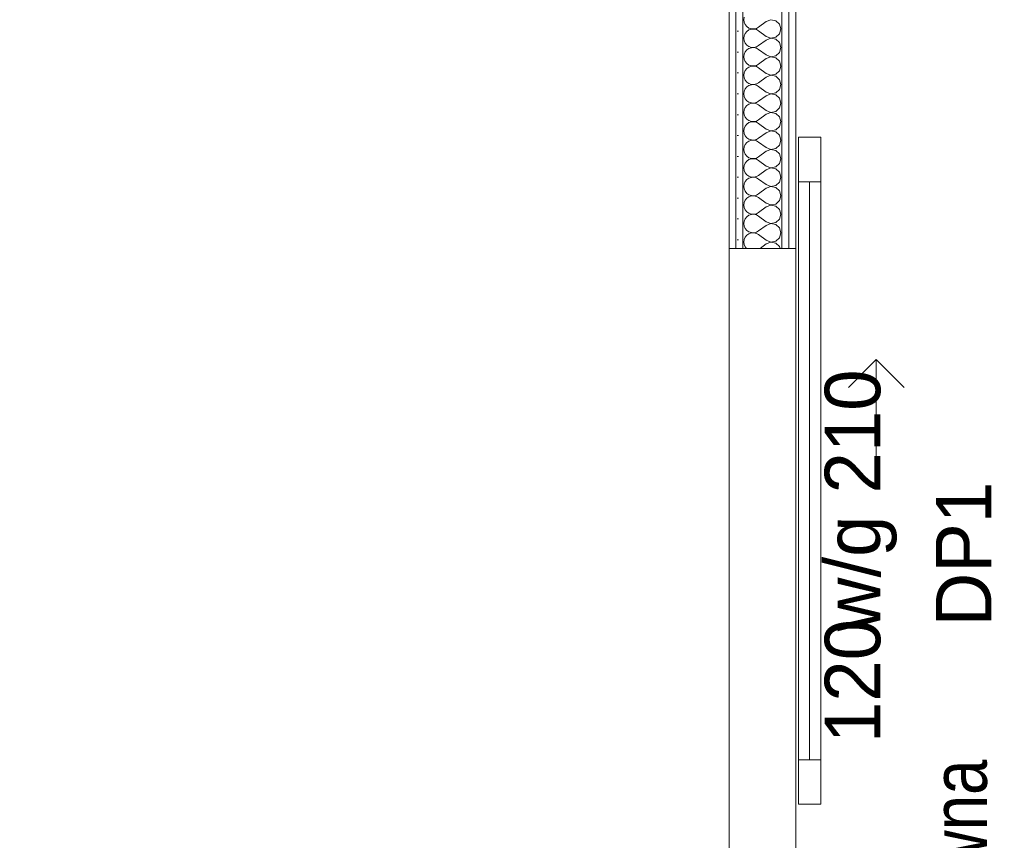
# Model space of a CAD drawing. Header units: millimetres. Extents: x -140780 to 266886, y -104422 to 233759.
# Tile 74 of 104: x 210920 to 212692, y 118057 to 119533. Entities that reach past the tile are written whole.
import ezdxf
from ezdxf.enums import TextEntityAlignment as Align

# ---------------------------------------------------------------- set-up
doc = ezdxf.new("R2010")
doc.units = ezdxf.units.MM
doc.header["$MEASUREMENT"] = 0
for name, color, linetype in [('Drzwi ArchiCAD', 7, 'Continuous'), ('ROZBUDOWA_NOWE_DZIAŁOWE', 7, 'Continuous'), ('Znaczniki drzwi ArchiCADa', 7, 'Continuous')]:
    doc.layers.add(name, color=color, linetype=linetype)
for name, color, linetype, lineweight, true_color in [('Drzwi ArchiCAD_Nr_pióra__24', 7, 'Continuous', 15, 0x029e21), ('Drzwi ArchiCAD_Nr_pióra__4', 7, 'Continuous', 13, 0x029e21), ('ROZBUDOWA_NOWE_DZIAŁOWE_Nr_pióra__24', 7, 'Continuous', 15, 0x029e21), ('ROZBUDOWA_NOWE_DZIAŁOWE_Nr_pióra__4', 7, 'Continuous', 13, 0x029e21), ('ROZBUDOWA_NOWE_DZIAŁOWE_Nr_pióra__67', 7, 'Continuous', 13, 0x6a6a6a), ('Znaczniki drzwi ArchiCADa_Nr_pióra__24', 7, 'Continuous', 15, 0x029e21)]:
    doc.layers.add(name, color=color, linetype=linetype, lineweight=lineweight, true_color=true_color)
for name, color, linetype, lineweight in [('ROZBUDOWA_NOWE_DZIAŁOWE_Nr_pióra__47', 7, 'Continuous', 15), ('STREFA_NOWE_POM_Nr_pióra__121', 255, 'Continuous', 0), ('WENT_BYTOWA_Nr_pióra__6', 5, 'Continuous', 13)]:
    doc.layers.add(name, color=color, linetype=linetype, lineweight=lineweight)
doc.styles.add('GENERATED_STYLE_1', font='txt')
doc.styles.add('GENERATED_STYLE_2', font='txt')
pattern_1 = [(0, (0, 0), (0, 37.5), [0, -37.5])]

# ---------------------------------------------------------------- blocks, each defined once
blk = doc.blocks.new('*X557')
at = {"layer": 'ROZBUDOWA_NOWE_DZIAŁOWE_Nr_pióra__4', "linetype": 'Continuous'}
for p, q in [((212223.8, 119537.9), (212223.2, 119533.3)), ((212223.2, 119533.3), (212223.8, 119528.8)), ((212271.7, 119533.3), (212263.2, 119530)), ((212280.6, 119531.6), (212271.7, 119533.3)), ((212223.8, 119528.8), (212225.6, 119524.6)), ((212225.6, 119524.6), (212228.6, 119521)), ((212228.6, 119521), (212232.4, 119518.4)), ((212232.4, 119514.9), (212228.6, 119512.3)), ((212232.4, 119518.4), (212236.7, 119517)), ((212236.7, 119516.4), (212232.4, 119514.9)), ((212236.7, 119517), (212241.3, 119516.7)), ((212241.3, 119516.6), (212236.7, 119516.4)), ((212241.3, 119516.7), (212245.8, 119517.8)), ((212245.8, 119515.6), (212241.3, 119516.6)), ((212245.8, 119517.8), (212249.8, 119520)), ((212249.8, 119513.3), (212245.8, 119515.6)), ((212263.2, 119530), (212249.8, 119520)), ((212287.3, 119525.4), (212280.6, 119531.6)), ((212289.8, 119516.7), (212287.3, 119525.4)), ((212287.3, 119507.9), (212289.8, 119516.7)), ((212223.8, 119504.6), (212223.2, 119500)), ((212223.2, 119500), (212223.8, 119495.4)), ((212225.6, 119508.8), (212223.8, 119504.6)), ((212228.6, 119512.3), (212225.6, 119508.8)), ((212263.2, 119503.3), (212249.8, 119513.3)), ((212263.2, 119496.7), (212249.8, 119486.7)), ((212263.2, 119503.3), (212271.7, 119500.1)), ((212271.7, 119499.9), (212263.2, 119496.7)), ((212271.7, 119500.1), (212280.6, 119501.8)), ((212280.6, 119498.2), (212271.7, 119499.9)), ((212280.6, 119501.8), (212287.3, 119507.9)), ((212287.3, 119492.1), (212280.6, 119498.2)), ((212223.8, 119495.4), (212225.6, 119491.2)), ((212225.6, 119491.2), (212228.6, 119487.7)), ((212228.6, 119479), (212225.6, 119475.4)), ((212228.6, 119487.7), (212232.4, 119485.1)), ((212232.4, 119481.6), (212228.6, 119479)), ((212232.4, 119485.1), (212236.7, 119483.6)), ((212236.7, 119483), (212232.4, 119481.6)), ((212236.7, 119483.6), (212241.3, 119483.4)), ((212241.3, 119483.3), (212236.7, 119483)), ((212241.3, 119483.4), (212245.8, 119484.4)), ((212245.8, 119482.2), (212241.3, 119483.3)), ((212245.8, 119484.4), (212249.8, 119486.7)), ((212249.8, 119480), (212245.8, 119482.2)), ((212263.2, 119470), (212249.8, 119480)), ((212289.8, 119483.3), (212287.3, 119492.1)), ((212287.3, 119474.6), (212289.8, 119483.3)), ((212223.8, 119471.2), (212223.2, 119466.7)), ((212223.2, 119466.7), (212223.8, 119462.1)), ((212225.6, 119475.4), (212223.8, 119471.2)), ((212223.8, 119462.1), (212225.6, 119457.9)), ((212263.2, 119463.3), (212249.8, 119453.3)), ((212263.2, 119470), (212271.7, 119466.7)), ((212271.7, 119466.6), (212263.2, 119463.3)), ((212271.7, 119466.7), (212280.6, 119468.4)), ((212280.6, 119464.9), (212271.7, 119466.6)), ((212280.6, 119468.4), (212287.3, 119474.6)), ((212287.3, 119458.8), (212280.6, 119464.9)), ((212225.6, 119457.9), (212228.6, 119454.4)), ((212228.6, 119445.6), (212225.6, 119442.1)), ((212228.6, 119454.4), (212232.4, 119451.8)), ((212232.4, 119448.2), (212228.6, 119445.6)), ((212232.4, 119451.8), (212236.7, 119450.3)), ((212236.7, 119449.7), (212232.4, 119448.2)), ((212236.7, 119450.3), (212241.3, 119450.1)), ((212241.3, 119449.9), (212236.7, 119449.7)), ((212241.3, 119450.1), (212245.8, 119451.1)), ((212245.8, 119448.9), (212241.3, 119449.9)), ((212245.8, 119451.1), (212249.8, 119453.3)), ((212249.8, 119446.7), (212245.8, 119448.9)), ((212263.2, 119436.7), (212249.8, 119446.7)), ((212289.8, 119450), (212287.3, 119458.8)), ((212287.3, 119441.2), (212289.8, 119450)), ((212223.8, 119437.9), (212223.2, 119433.3)), ((212223.2, 119433.3), (212223.8, 119428.8)), ((212225.6, 119442.1), (212223.8, 119437.9)), ((212223.8, 119428.8), (212225.6, 119424.6)), ((212263.2, 119430), (212249.8, 119420)), ((212263.2, 119436.7), (212271.7, 119433.4)), ((212271.7, 119433.3), (212263.2, 119430)), ((212271.7, 119433.4), (212280.6, 119435.1)), ((212280.6, 119431.6), (212271.7, 119433.3)), ((212280.6, 119435.1), (212287.3, 119441.2)), ((212287.3, 119425.4), (212280.6, 119431.6)), ((212225.6, 119408.8), (212223.8, 119404.6)), ((212225.6, 119424.6), (212228.6, 119421)), ((212228.6, 119412.3), (212225.6, 119408.8)), ((212228.6, 119421), (212232.4, 119418.4)), ((212232.4, 119414.9), (212228.6, 119412.3)), ((212232.4, 119418.4), (212236.7, 119417)), ((212236.7, 119416.4), (212232.4, 119414.9)), ((212236.7, 119417), (212241.3, 119416.7)), ((212241.3, 119416.6), (212236.7, 119416.4)), ((212241.3, 119416.7), (212245.8, 119417.8)), ((212245.8, 119415.6), (212241.3, 119416.6)), ((212245.8, 119417.8), (212249.8, 119420)), ((212249.8, 119413.3), (212245.8, 119415.6)), ((212263.2, 119403.3), (212249.8, 119413.3)), ((212289.8, 119416.7), (212287.3, 119425.4)), ((212287.3, 119407.9), (212289.8, 119416.7)), ((212223.8, 119404.6), (212223.2, 119400)), ((212223.2, 119400), (212223.8, 119395.4)), ((212223.8, 119395.4), (212225.6, 119391.2)), ((212225.6, 119391.2), (212228.6, 119387.7)), ((212263.2, 119396.7), (212249.8, 119386.7)), ((212263.2, 119403.3), (212271.7, 119400.1)), ((212271.7, 119399.9), (212263.2, 119396.7)), ((212271.7, 119400.1), (212280.6, 119401.8)), ((212280.6, 119398.2), (212271.7, 119399.9)), ((212280.6, 119401.8), (212287.3, 119407.9)), ((212287.3, 119392.1), (212280.6, 119398.2)), ((212289.8, 119383.3), (212287.3, 119392.1)), ((212225.6, 119375.4), (212223.8, 119371.2)), ((212228.6, 119379), (212225.6, 119375.4)), ((212228.6, 119387.7), (212232.4, 119385.1)), ((212232.4, 119381.6), (212228.6, 119379)), ((212232.4, 119385.1), (212236.7, 119383.6)), ((212236.7, 119383), (212232.4, 119381.6)), ((212236.7, 119383.6), (212241.3, 119383.4)), ((212241.3, 119383.3), (212236.7, 119383)), ((212241.3, 119383.4), (212245.8, 119384.4)), ((212245.8, 119382.2), (212241.3, 119383.3)), ((212245.8, 119384.4), (212249.8, 119386.7)), ((212249.8, 119380), (212245.8, 119382.2)), ((212263.2, 119370), (212249.8, 119380)), ((212280.6, 119368.4), (212287.3, 119374.6)), ((212287.3, 119374.6), (212289.8, 119383.3)), ((212223.8, 119371.2), (212223.2, 119366.7)), ((212223.2, 119366.7), (212223.8, 119362.1)), ((212223.8, 119362.1), (212225.6, 119357.9)), ((212225.6, 119357.9), (212228.6, 119354.4)), ((212263.2, 119363.3), (212249.8, 119353.3)), ((212263.2, 119370), (212271.7, 119366.7)), ((212271.7, 119366.6), (212263.2, 119363.3)), ((212271.7, 119366.7), (212280.6, 119368.4)), ((212280.6, 119364.9), (212271.7, 119366.6)), ((212287.3, 119358.8), (212280.6, 119364.9)), ((212289.8, 119350), (212287.3, 119358.8)), ((212223.8, 119337.9), (212223.2, 119333.3)), ((212225.6, 119342.1), (212223.8, 119337.9)), ((212228.6, 119345.6), (212225.6, 119342.1)), ((212228.6, 119354.4), (212232.4, 119351.8)), ((212232.4, 119348.2), (212228.6, 119345.6)), ((212232.4, 119351.8), (212236.7, 119350.3)), ((212236.7, 119349.7), (212232.4, 119348.2)), ((212236.7, 119350.3), (212241.3, 119350.1)), ((212241.3, 119349.9), (212236.7, 119349.7)), ((212241.3, 119350.1), (212245.8, 119351.1)), ((212245.8, 119348.9), (212241.3, 119349.9)), ((212245.8, 119351.1), (212249.8, 119353.3)), ((212249.8, 119346.7), (212245.8, 119348.9)), ((212263.2, 119336.7), (212249.8, 119346.7)), ((212280.6, 119335.1), (212287.3, 119341.2)), ((212287.3, 119341.2), (212289.8, 119350)), ((212223.2, 119333.3), (212223.8, 119328.8)), ((212223.8, 119328.8), (212225.6, 119324.6)), ((212225.6, 119324.6), (212228.6, 119321)), ((212228.6, 119321), (212232.4, 119318.4)), ((212245.8, 119317.8), (212249.8, 119320)), ((212263.2, 119330), (212249.8, 119320)), ((212263.2, 119336.7), (212271.7, 119333.4)), ((212271.7, 119333.3), (212263.2, 119330)), ((212271.7, 119333.4), (212280.6, 119335.1)), ((212280.6, 119331.6), (212271.7, 119333.3)), ((212287.3, 119325.4), (212280.6, 119331.6)), ((212289.8, 119316.7), (212287.3, 119325.4)), ((212223.8, 119304.6), (212223.2, 119300)), ((212225.6, 119308.8), (212223.8, 119304.6)), ((212228.6, 119312.3), (212225.6, 119308.8)), ((212232.4, 119314.9), (212228.6, 119312.3)), ((212232.4, 119318.4), (212236.7, 119317)), ((212236.7, 119316.4), (212232.4, 119314.9)), ((212236.7, 119317), (212241.3, 119316.7)), ((212241.3, 119316.6), (212236.7, 119316.4)), ((212241.3, 119316.7), (212245.8, 119317.8)), ((212245.8, 119315.6), (212241.3, 119316.6)), ((212249.8, 119313.3), (212245.8, 119315.6)), ((212263.2, 119303.3), (212249.8, 119313.3)), ((212263.2, 119303.3), (212271.7, 119300.1)), ((212271.7, 119300.1), (212280.6, 119301.8)), ((212280.6, 119301.8), (212287.3, 119307.9)), ((212287.3, 119307.9), (212289.8, 119316.7)), ((212223.2, 119300), (212223.8, 119295.4)), ((212223.8, 119295.4), (212225.6, 119291.2)), ((212225.6, 119291.2), (212228.6, 119287.7)), ((212228.6, 119287.7), (212232.4, 119285.1)), ((212232.4, 119285.1), (212236.7, 119283.6)), ((212241.3, 119283.4), (212245.8, 119284.4)), ((212245.8, 119284.4), (212249.8, 119286.7)), ((212263.2, 119296.7), (212249.8, 119286.7)), ((212271.7, 119299.9), (212263.2, 119296.7)), ((212280.6, 119298.2), (212271.7, 119299.9)), ((212287.3, 119292.1), (212280.6, 119298.2)), ((212289.8, 119283.3), (212287.3, 119292.1)), ((212223.8, 119271.2), (212223.2, 119266.7)), ((212223.2, 119266.7), (212223.8, 119262.1)), ((212225.6, 119275.4), (212223.8, 119271.2)), ((212228.6, 119279), (212225.6, 119275.4)), ((212232.4, 119281.6), (212228.6, 119279)), ((212236.7, 119283), (212232.4, 119281.6)), ((212236.7, 119283.6), (212241.3, 119283.4)), ((212241.3, 119283.3), (212236.7, 119283)), ((212245.8, 119282.2), (212241.3, 119283.3)), ((212249.8, 119280), (212245.8, 119282.2)), ((212263.2, 119270), (212249.8, 119280)), ((212263.2, 119270), (212271.7, 119266.7)), ((212271.7, 119266.6), (212263.2, 119263.3)), ((212271.7, 119266.7), (212280.6, 119268.4)), ((212280.6, 119264.9), (212271.7, 119266.6)), ((212280.6, 119268.4), (212287.3, 119274.6)), ((212287.3, 119274.6), (212289.8, 119283.3)), ((212223.8, 119262.1), (212225.6, 119257.9)), ((212225.6, 119257.9), (212228.6, 119254.4)), ((212228.6, 119254.4), (212232.4, 119251.8)), ((212232.4, 119251.8), (212236.7, 119250.3)), ((212236.7, 119249.7), (212232.4, 119248.2)), ((212236.7, 119250.3), (212241.3, 119250.1)), ((212241.3, 119249.9), (212236.7, 119249.7)), ((212241.3, 119250.1), (212245.8, 119251.1)), ((212245.8, 119248.9), (212241.3, 119249.9)), ((212245.8, 119251.1), (212249.8, 119253.3)), ((212249.8, 119246.7), (212245.8, 119248.9)), ((212263.2, 119263.3), (212249.8, 119253.3)), ((212287.3, 119258.8), (212280.6, 119264.9)), ((212289.8, 119250), (212287.3, 119258.8)), ((212287.3, 119241.2), (212289.8, 119250)), ((212223.8, 119237.9), (212223.2, 119233.3)), ((212223.2, 119233.3), (212223.8, 119228.8)), ((212225.6, 119242.1), (212223.8, 119237.9)), ((212228.6, 119245.6), (212225.6, 119242.1)), ((212232.4, 119248.2), (212228.6, 119245.6)), ((212263.2, 119236.7), (212249.8, 119246.7)), ((212263.2, 119236.7), (212271.7, 119233.4)), ((212271.7, 119233.3), (212263.2, 119230)), ((212271.7, 119233.4), (212280.6, 119235.1)), ((212280.6, 119231.6), (212271.7, 119233.3)), ((212280.6, 119235.1), (212287.3, 119241.2)), ((212287.3, 119225.4), (212280.6, 119231.6)), ((212223.8, 119228.8), (212225.6, 119224.6)), ((212225.6, 119224.6), (212228.6, 119221)), ((212228.6, 119221), (212232.4, 119218.4)), ((212232.4, 119214.9), (212228.6, 119212.3)), ((212232.4, 119218.4), (212236.7, 119217)), ((212236.7, 119216.4), (212232.4, 119214.9)), ((212236.7, 119217), (212241.3, 119216.7)), ((212241.3, 119216.6), (212236.7, 119216.4)), ((212241.3, 119216.7), (212245.8, 119217.8)), ((212245.8, 119215.6), (212241.3, 119216.6)), ((212245.8, 119217.8), (212249.8, 119220)), ((212249.8, 119213.3), (212245.8, 119215.6)), ((212263.2, 119230), (212249.8, 119220)), ((212263.2, 119203.3), (212249.8, 119213.3)), ((212289.8, 119216.7), (212287.3, 119225.4)), ((212287.3, 119207.9), (212289.8, 119216.7)), ((212223.8, 119204.6), (212223.2, 119200)), ((212223.2, 119200), (212223.8, 119195.4)), ((212225.6, 119208.8), (212223.8, 119204.6)), ((212223.8, 119195.4), (212225.6, 119191.2)), ((212228.6, 119212.3), (212225.6, 119208.8)), ((212263.2, 119196.7), (212249.8, 119186.7)), ((212263.2, 119203.3), (212271.7, 119200.1)), ((212271.7, 119199.9), (212263.2, 119196.7)), ((212271.7, 119200.1), (212280.6, 119201.8)), ((212280.6, 119198.2), (212271.7, 119199.9)), ((212280.6, 119201.8), (212287.3, 119207.9)), ((212287.3, 119192.1), (212280.6, 119198.2)), ((212225.6, 119191.2), (212228.6, 119187.7)), ((212228.6, 119179), (212225.6, 119175.4)), ((212228.6, 119187.7), (212232.4, 119185.1)), ((212232.4, 119181.6), (212228.6, 119179)), ((212232.4, 119185.1), (212236.7, 119183.6)), ((212236.7, 119183), (212232.4, 119181.6)), ((212236.7, 119183.6), (212241.3, 119183.4)), ((212241.3, 119183.3), (212236.7, 119183)), ((212241.3, 119183.4), (212245.8, 119184.4)), ((212245.8, 119182.2), (212241.3, 119183.3)), ((212245.8, 119184.4), (212249.8, 119186.7)), ((212249.8, 119180), (212245.8, 119182.2)), ((212263.2, 119170), (212249.8, 119180)), ((212289.8, 119183.3), (212287.3, 119192.1)), ((212287.3, 119174.6), (212289.8, 119183.3)), ((212223.8, 119171.2), (212223.2, 119166.7)), ((212223.2, 119166.7), (212223.8, 119162.1)), ((212225.6, 119175.4), (212223.8, 119171.2)), ((212223.8, 119162.1), (212225.6, 119157.9)), ((212263.2, 119163.3), (212249.8, 119153.3)), ((212263.2, 119170), (212271.7, 119166.7)), ((212271.7, 119166.6), (212263.2, 119163.3)), ((212271.7, 119166.7), (212280.6, 119168.4)), ((212280.6, 119164.9), (212271.7, 119166.6)), ((212280.6, 119168.4), (212287.3, 119174.6)), ((212287.3, 119158.8), (212280.6, 119164.9)), ((212225.6, 119157.9), (212228.6, 119154.4)), ((212228.6, 119145.6), (212225.6, 119142.1)), ((212228.6, 119154.4), (212232.4, 119151.8)), ((212232.4, 119148.2), (212228.6, 119145.6)), ((212232.4, 119151.8), (212236.7, 119150.3)), ((212236.7, 119149.7), (212232.4, 119148.2)), ((212236.7, 119150.3), (212241.3, 119150.1)), ((212241.3, 119149.9), (212236.7, 119149.7)), ((212241.3, 119150.1), (212245.8, 119151.1)), ((212245.8, 119148.9), (212241.3, 119149.9)), ((212245.8, 119151.1), (212249.8, 119153.3)), ((212249.8, 119146.7), (212245.8, 119148.9)), ((212263.2, 119136.7), (212249.8, 119146.7)), ((212289.8, 119150), (212287.3, 119158.8)), ((212287.3, 119141.2), (212289.8, 119150)), ((212223.8, 119137.9), (212223.2, 119133.3)), ((212223.2, 119133.3), (212223.8, 119128.8)), ((212225.6, 119142.1), (212223.8, 119137.9)), ((212223.8, 119128.8), (212225.6, 119124.6)), ((212225.6, 119124.6), (212227.9, 119121.9)), ((212263.2, 119130), (212252.3, 119121.9)), ((212263.2, 119136.7), (212271.7, 119133.4)), ((212271.7, 119133.3), (212263.2, 119130)), ((212271.7, 119133.4), (212280.6, 119135.1)), ((212280.6, 119131.6), (212271.7, 119133.3)), ((212280.6, 119135.1), (212287.3, 119141.2)), ((212287.3, 119125.4), (212280.6, 119131.6)), ((212288.3, 119121.9), (212287.3, 119125.4))]:
    blk.add_line(p, q, dxfattribs=at)
blk = doc.blocks.new('Drzwi wejściowe_ przesuwne 19_2')
at = {"layer": 'Drzwi ArchiCAD_Nr_pióra__24', "linetype": 'Continuous'}
for p, q in [((-400, 70), (-320, 70)), ((-400, 30), (-400, 70)), ((-320, 50), (-320, 70)), ((-320, 70), (720, 70)), ((-320, 70), (-320, 30)), ((720, 70), (720, 50)), ((720, 30), (720, 70)), ((720, 70), (800, 70)), ((800, 70), (800, 30)), ((720, 50), (-320, 50)), ((-320, 30), (-320, 50)), ((-320, 50), (720, 50)), ((-320, 50), (720, 50)), ((720, 50), (720, 30)), ((-320, 30), (-400, 30)), ((720, 30), (-320, 30)), ((800, 30), (720, 30))]:
    blk.add_line(p, q, dxfattribs=at)
at = {"layer": 'Drzwi ArchiCAD_Nr_pióra__4', "linetype": 'Continuous'}
for p, q in [((400, 170), (350, 220)), ((200, 170), (400, 170)), ((400, 170), (350, 120))]:
    blk.add_line(p, q, dxfattribs=at)
blk = doc.blocks.new('Podstawowy znacznik okna-drzwi-świetlika')
at = {"layer": 'Znaczniki drzwi ArchiCADa_Nr_pióra__24', "style": 'GENERATED_STYLE_2'}
for tag, p in [('AC_WIDO_ID', (-112.5, 250)), ('AC_WIDO_A_SIZE', (-320.5, 48.3)), ('AC_WIDO_B_SIZE', (128.5, 48.3)), ('GS_Separator', (-128.5, 20.3))]:
    blk.add_attdef(tag, text='', height=100, dxfattribs=at).set_placement(p, align=Align.BOTTOM_LEFT)
blk = doc.blocks.new('Ściana_141', base_point=(212316.5, 115826.1))
at = {"layer": 'ROZBUDOWA_NOWE_DZIAŁOWE_Nr_pióra__24', "linetype": 'Continuous'}
h = blk.add_hatch(dxfattribs=at)
h.set_pattern_fill('Gips', color=256, style=0, pattern_type=2)
h.set_pattern_definition(pattern_1)
h.paths.add_polyline_path([(212196.5, 121145.6), (212196.5, 119121.9), (212209, 119121.9), (212209, 121145.6)])
h = blk.add_hatch(dxfattribs=at)
h.set_pattern_fill('Gips', color=256, style=0, pattern_type=2)
h.set_pattern_definition(pattern_1)
h.paths.add_polyline_path([(212221.5, 121145.6), (212209, 121145.6), (212209, 119121.9), (212221.5, 119121.9)])
h = blk.add_hatch(dxfattribs=at)
h.set_pattern_fill('Gips', color=256, style=0, pattern_type=2)
h.set_pattern_definition(pattern_1)
h.paths.add_polyline_path([(212291.5, 119121.9), (212304, 119121.9), (212304, 121145.6), (212291.5, 121145.6)])
h = blk.add_hatch(dxfattribs=at)
h.set_pattern_fill('Gips', color=256, style=0, pattern_type=2)
h.set_pattern_definition(pattern_1)
h.paths.add_polyline_path([(212304, 121145.6), (212304, 119121.9), (212316.5, 119121.9), (212316.5, 121145.6)])
at = {"layer": 'ROZBUDOWA_NOWE_DZIAŁOWE_Nr_pióra__47', "linetype": 'Continuous'}
for p, q in [((212209, 119121.9), (212196.5, 119121.9)), ((212221.5, 119121.9), (212209, 119121.9)), ((212291.5, 119121.9), (212221.5, 119121.9)), ((212304, 119121.9), (212291.5, 119121.9)), ((212316.5, 119121.9), (212304, 119121.9))]:
    blk.add_line(p, q, dxfattribs=at)
at = {"layer": 'ROZBUDOWA_NOWE_DZIAŁOWE_Nr_pióra__47', "linetype": 'Continuous', "flags": 128}
for points in [[(212196.5, 121145.6), (212196.5, 119121.9)], [(212316.5, 119121.9), (212316.5, 121145.6)]]:
    blk.add_lwpolyline(points, dxfattribs=at)
at = {"layer": 'ROZBUDOWA_NOWE_DZIAŁOWE_Nr_pióra__67', "linetype": 'Continuous'}
for p, q in [((212209, 121145.6), (212209, 119121.9)), ((212221.5, 121145.6), (212221.5, 119121.9)), ((212291.5, 119121.9), (212291.5, 121145.6)), ((212304, 119121.9), (212304, 121145.6))]:
    blk.add_line(p, q, dxfattribs=at)
at = {"layer": 'Drzwi ArchiCAD', "linetype": 'Continuous', "xscale": -1, "zscale": 1000, "rotation": 270}
blk.add_blockref('Drzwi wejściowe_ przesuwne 19_2', (212291.5, 118521.9), dxfattribs=at)
at = {"layer": 'ROZBUDOWA_NOWE_DZIAŁOWE'}
blk.add_blockref('*X557', (0, 0), dxfattribs=at)
at = {"layer": 'Znaczniki drzwi ArchiCADa', "color": 104, "lineweight": 15, "true_color": 0x029e21}
ref = blk.add_blockref('Podstawowy znacznik okna-drzwi-świetlika', (212196.5, 118521.9), dxfattribs=dict(at, rotation=90))
ref.add_attrib('GS_Separator', ' w/g ', dxfattribs={"layer": 'Znaczniki drzwi ArchiCADa_Nr_pióra__24', "color": 104, "true_color": 0x029e21, "height": 100, "rotation": 90, "style": 'GENERATED_STYLE_2'}).set_placement((212498.8, 118396.1), align=Align.BOTTOM_LEFT)
ref.add_attrib('AC_WIDO_ID', 'DP1', dxfattribs={"layer": 'Znaczniki drzwi ArchiCADa_Nr_pióra__24', "color": 104, "true_color": 0x029e21, "height": 100, "rotation": 90, "style": 'GENERATED_STYLE_2'}).set_placement((212698.8, 118441.8), align=Align.BOTTOM_LEFT)
ref.add_attrib('AC_WIDO_A_SIZE', '120', dxfattribs={"layer": 'Znaczniki drzwi ArchiCADa_Nr_pióra__24', "color": 104, "true_color": 0x029e21, "height": 100, "rotation": 90, "style": 'GENERATED_STYLE_2'}).set_placement((212498.8, 118232.1), align=Align.BOTTOM_LEFT)
ref.add_attrib('AC_WIDO_B_SIZE', '210', dxfattribs={"layer": 'Znaczniki drzwi ArchiCADa_Nr_pióra__24', "color": 104, "true_color": 0x029e21, "height": 100, "rotation": 90, "style": 'GENERATED_STYLE_2'}).set_placement((212498.8, 118681), align=Align.BOTTOM_LEFT)

msp = doc.modelspace()

# ---------------------------------------------------------------- linework, layer by layer
at = {"layer": 'STREFA_NOWE_POM_Nr_pióra__121', "linetype": 'Continuous', "flags": 128}
for points in [[(207849, 121145.6), (207797.8, 116236.5), (208691.7, 116252), (208697.2, 115577.1), (209091.2, 115577.1), (209976.4, 115577.1), (211746.9, 115577.1), (211743.7, 115852.7), (212106.6, 115831.2), (212196.5, 115829), (212196.5, 121145.6), (209091.2, 121145.6), (208837, 121145.6)], [(216210.8, 119674.7), (216210.8, 121145.6), (212316.5, 121145.6), (212316.5, 117206.8), (216210.8, 117206.8)]]:
    msp.add_lwpolyline(points, close=True, dxfattribs=at)

# ---------------------------------------------------------------- block references
at = {"layer": 'ROZBUDOWA_NOWE_DZIAŁOWE'}
msp.add_blockref('Ściana_141', (212316.5, 115826.1), dxfattribs=at)

# ---------------------------------------------------------------- texts
at = {"layer": 'WENT_BYTOWA_Nr_pióra__6', "linetype": 'Continuous', "insert": (212560.7, 117769.6), "char_height": 100, "width": 955.404, "attachment_point": 2, "rotation": 90, "line_spacing_factor": 0.985407, "style": 'GENERATED_STYLE_1'}
msp.add_mtext('\\A1;{\\fArial Narrow|b0|i0|c238|p34;kratka wywiewna ø 100\\P\\fArial Narrow|b0|i0|c238|p34;95 m3 / h}', dxfattribs=at)

doc.saveas('drawing.dxf')
